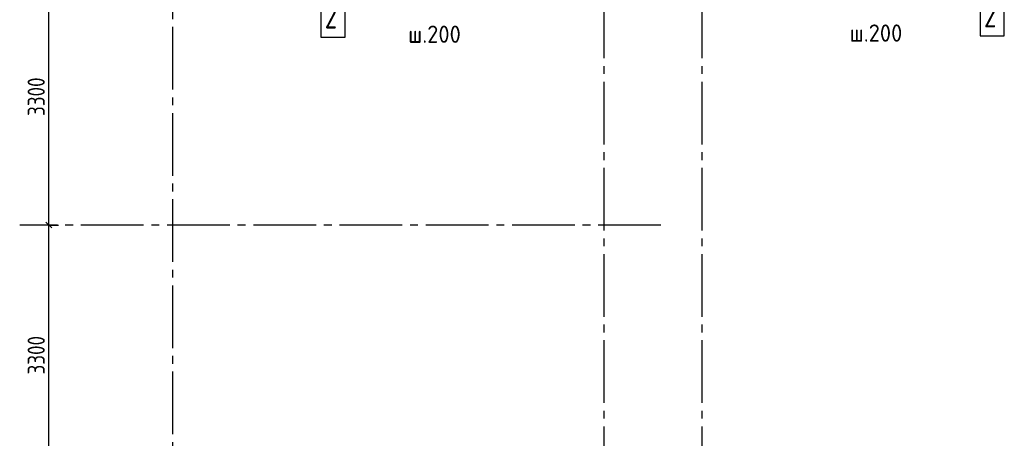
# Model space of a CAD drawing. Header units: millimetres. Extents: x 40580 to 1168286, y -220995 to 81020.
# Tile 156 of 194: x 458368 to 470929, y -102321 to -96977. Entities that reach past the tile are written whole.
import ezdxf

# ---------------------------------------------------------------- set-up
doc = ezdxf.new("R2010")
doc.units = ezdxf.units.MM
doc.linetypes.add('______5', pattern=[1100, 800, -100, 100, -100])
doc.linetypes.add('CENTER', pattern=[2, 1.25, -0.25, 0.25, -0.25])
doc.layers.add('Standard', color=7, linetype='Continuous', lineweight=25)
doc.layers.add('ОСИ', color=7, linetype='CENTER', lineweight=15)
doc.styles.add('GOST 2.304-81', font='txt')
doc.styles.add('ISOCPEUR', font='isocpeur.ttf')

msp = doc.modelspace()

# ---------------------------------------------------------------- linework, layer by layer
at = {"color": 7, "linetype": 'Continuous', "lineweight": 25, "transparency": 33554687}
for points in [[(462208.8, -97199.8), (462518.8, -97199.8), (462518.8, -96699.8), (462208.8, -96699.8), (462208.8, -97199.8)], [(470618.8, -97184.8), (470928.8, -97184.8), (470928.8, -96684.8), (470618.8, -96684.8), (470618.8, -97184.8)]]:
    msp.add_lwpolyline(points, dxfattribs=at)
at = {"layer": 'Standard', "color": 7, "linetype": 'Continuous', "lineweight": -3, "transparency": 33554687}
for p, q in [((458738.8, -99598.4), (458738.8, -96298.4)), ((458738.8, -102898.4), (458738.8, -99598.4))]:
    msp.add_line(p, q, dxfattribs=at)
at = {"layer": 'Standard', "color": 251, "linetype": 'Continuous', "lineweight": -3, "true_color": 0x656565, "transparency": 33554687}
for q in [(458613.8, -99598.4), (458863.8, -99598.4)]:
    msp.add_line((458738.8, -99598.4), q, dxfattribs=at)
at = {"layer": 'Standard', "color": 7, "linetype": 'Continuous', "lineweight": 25, "transparency": 33554687}
msp.add_line((458776.3, -99635.9), (458701.3, -99560.9), dxfattribs=at)
at = {"layer": 'Standard', "color": 251, "linetype": 'Continuous', "lineweight": -3, "true_color": 0x656565, "transparency": 33554687}
msp.add_lwpolyline([(458738.8, -99598.4), (458721.8, -99598.4), (458721.8, -99598.4), (458721.8, -99598.4), (458721.8, -99598.4), (458721.8, -99598.4), (458721.8, -99598.4), (458468.3, -99598.4)], dxfattribs=at)
at = {"layer": 'ОСИ', "color": 8, "linetype": '______5', "lineweight": -3, "transparency": 33554687}
for p, q in [((465818.8, -87868.4), (465818.8, -121308.4)), ((467068.8, -87868.4), (467068.8, -121308.4)), ((460318.8, -88268.4), (460318.8, -121308.4)), ((466548.8, -99598.4), (458368.3, -99598.4))]:
    msp.add_line(p, q, dxfattribs=at)

# ---------------------------------------------------------------- texts
at = {"color": 7, "linetype": 'Continuous', "lineweight": 13, "transparency": 33554687, "attachment_point": 7, "style": 'ISOCPEUR'}
for s, insert, char_height, width in [('\\W0.78;2', (462258.8, -97089.8), 300, 326.853), ('\\W0.78;2', (470668.8, -97074.8), 300, 326.853), ('\\W0.95;ш.200 ', (463323.8, -97272.5), 220, 962.814), ('\\W0.95;ш.200 ', (468955.8, -97257.4), 220, 962.814)]:
    msp.add_mtext(s, dxfattribs=dict(at, insert=insert, char_height=char_height, width=width))
at = {"layer": 'Standard', "color": 7, "linetype": 'Continuous', "lineweight": 25, "transparency": 33554687, "char_height": 220, "width": 641.476, "attachment_point": 7, "rotation": 90, "style": 'GOST 2.304-81'}
for insert in [(458688.8, -98206.5), (458688.8, -101506.5)]:
    msp.add_mtext('3300', dxfattribs=dict(at, insert=insert))

doc.saveas('drawing.dxf')
